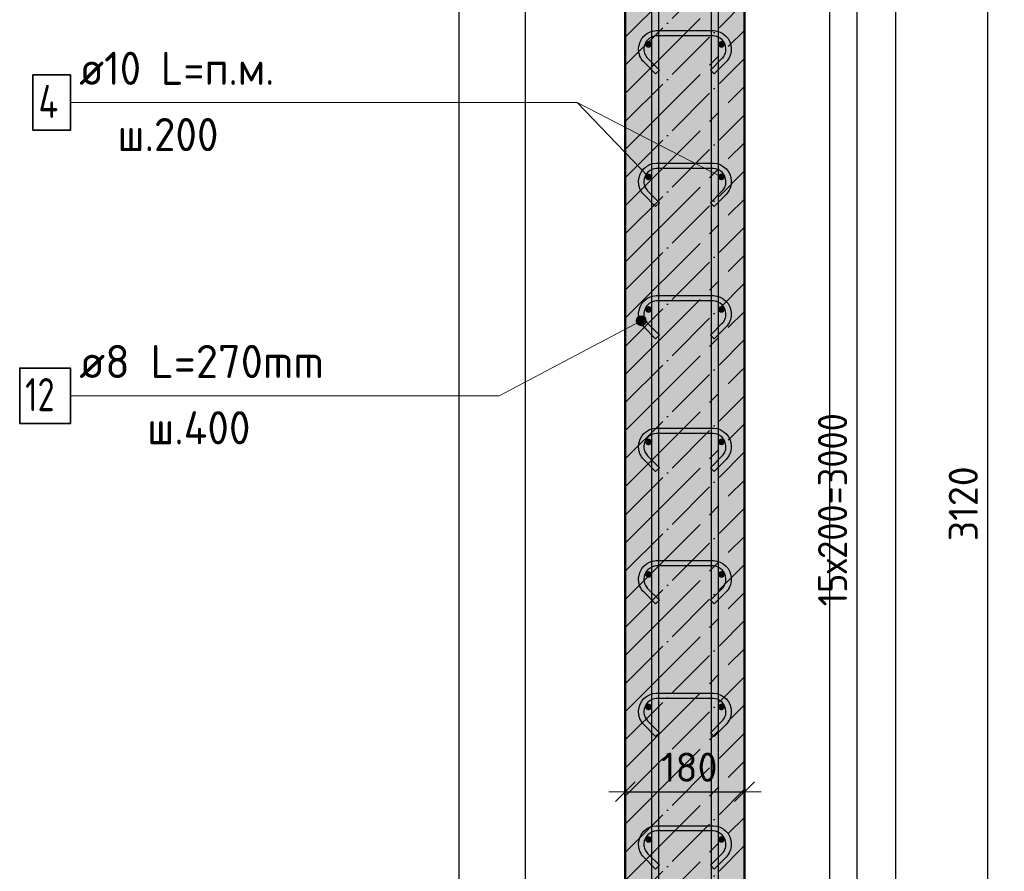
# Model space of a CAD drawing. Header units: millimetres. Extents: x -19950 to 69837, y -2757 to 40090.
# Tile 90 of 136: x 28582 to 30068, y 25726 to 27011. Entities that reach past the tile are written whole.
import ezdxf

# ---------------------------------------------------------------- set-up
doc = ezdxf.new("R2010")
doc.units = ezdxf.units.MM
doc.header["$PDMODE"] = 65
doc.linetypes.add('______11', pattern=[100, 80, -10, 0, -10])
doc.linetypes.add('______5', pattern=[220, 160, -20, 20, -20])
for name, color, linetype, lineweight in [('Standard', 7, 'Continuous', 25), ('Арм.стержн. вертикальными 1', 22, 'Continuous', 35), ('Арм.стержн.горизонт. 1', 180, 'Continuous', 35), ('Размерная линия_ общее', 7, 'Continuous', 13)]:
    doc.layers.add(name, color=color, linetype=linetype, lineweight=lineweight)
doc.layers.add('Арм.стержн.Стяжки', color=7, linetype='Continuous', lineweight=35, true_color=0x501e0f)
doc.styles.add('ISOCPEUR', font='ISOCPEUR')
doc.dimstyles.new('DIMSTYLE_7', dxfattribs={"dimtxt": 44, "dimasz": 50, "dimexe": 0, "dimexo": 0, "dimgap": 22, "dimtad": 2, "dimdec": 0, "dimrnd": 5, "dimzin": 12, "dimdsep": 46, "dimtxsty": 'ISOCPEUR', "dimblk1": 'ALL_ML_STRICH', "dimblk2": 'ALL_ML_STRICH', "dimsah": 1, "dimcen": 0, "dimclrd": 7, "dimclre": 256, "dimclrt": 7, "dimadec": 0, "dimazin": 0, "dimtfac": 1, "dimtdec": 0, "dimtix": 1, "dimtmove": 2, "dimatfit": 3, "dimfxl": 0, "dimtzin": 0, "dimlwd": 0, "dimlwe": -3, "dimarcsym": 0})

# ---------------------------------------------------------------- blocks, each defined once
blk = doc.blocks.new('ALL_ML_STRICH')
at = {"color": 0, "linetype": 'ByBlock', "lineweight": -2}
for p, q in [((-0.3, -0.3), (0.3, 0.3)), ((0, -0.5), (0, 0.5)), ((-1, 0), (0.5, 0))]:
    blk.add_line(p, q, dxfattribs=at)
blk = doc.blocks.new('*D172')
at = {"layer": 'DEFPOINTS', "color": 7, "linetype": 'Continuous', "lineweight": 13, "transparency": 33554687}
for p in [(29496, 25855.8), (29676, 25854.1), (29496, 25845.8)]:
    blk.add_point(p, dxfattribs=at)
at = {"layer": 'Размерная линия_ общее', "color": 253, "linetype": 'Continuous', "lineweight": -2, "true_color": 0xa0a0a0, "transparency": 33554687}
for p, q in [((29496, 25845.8), (29496, 25845.8)), ((29676, 25845.8), (29676, 25845.8))]:
    blk.add_line(p, q, dxfattribs=at)
at = {"layer": 'Размерная линия_ общее', "color": 7, "linetype": 'Continuous', "lineweight": -2, "transparency": 33554687}
blk.add_line((29496, 25845.8), (29676, 25845.8), dxfattribs=at)
at = {"layer": 'Размерная линия_ общее', "color": 7, "linetype": 'Continuous', "lineweight": 13, "transparency": 33554687, "xscale": 50, "yscale": 50, "zscale": 50, "rotation": 180}
blk.add_blockref('ALL_ML_STRICH', (29496, 25845.8), dxfattribs=at)
at = {"layer": 'Размерная линия_ общее', "color": 7, "linetype": 'Continuous', "lineweight": 13, "transparency": 33554687, "xscale": 50, "yscale": 50, "zscale": 50}
blk.add_blockref('ALL_ML_STRICH', (29676, 25845.8), dxfattribs=at)
at = {"layer": 'Размерная линия_ общее', "color": 7, "linetype": 'Continuous', "lineweight": 13, "transparency": 33554687, "insert": (29592.6, 25882.8), "char_height": 44, "width": 132, "attachment_point": 5, "style": 'ISOCPEUR'}
blk.add_mtext('\\A1;{180}', dxfattribs=at)
blk = doc.blocks.new('*D298')
at = {"layer": 'DEFPOINTS', "color": 7, "linetype": 'Continuous', "lineweight": 13, "transparency": 33554687}
for p in [(29676, 27833.7), (29724, 24713.7), (30043.3, 24713.7)]:
    blk.add_point(p, dxfattribs=at)
at = {"layer": 'Размерная линия_ общее', "color": 253, "linetype": 'Continuous', "lineweight": -2, "true_color": 0xa0a0a0, "transparency": 33554687}
for p, q in [((29696, 27833.7), (30043.3, 27833.7)), ((29744, 24713.7), (30043.3, 24713.7))]:
    blk.add_line(p, q, dxfattribs=at)
at = {"layer": 'Размерная линия_ общее', "color": 7, "linetype": 'Continuous', "lineweight": -2, "transparency": 33554687}
blk.add_line((30043.3, 24713.7), (30043.3, 27833.7), dxfattribs=at)
at = {"layer": 'Размерная линия_ общее', "color": 7, "linetype": 'Continuous', "lineweight": 13, "transparency": 33554687, "xscale": 50, "yscale": 50, "zscale": 50}
for p, rotation in [((30043.3, 27833.7), 90), ((30043.3, 24713.7), 270)]:
    blk.add_blockref('ALL_ML_STRICH', p, dxfattribs=dict(at, rotation=rotation))
at = {"layer": 'Размерная линия_ общее', "color": 7, "linetype": 'Continuous', "lineweight": 13, "transparency": 33554687, "insert": (30006.3, 26280.3), "char_height": 44, "width": 176, "attachment_point": 5, "rotation": 90, "style": 'ISOCPEUR'}
blk.add_mtext('\\A1;{3120}', dxfattribs=at)
blk = doc.blocks.new('*D302')
at = {"layer": 'DEFPOINTS', "color": 7, "linetype": 'Continuous', "lineweight": 13, "transparency": 33554687}
for p in [(29641, 27773.7), (29641, 24773.7), (29846, 24773.7)]:
    blk.add_point(p, dxfattribs=at)
at = {"layer": 'Размерная линия_ общее', "color": 253, "linetype": 'Continuous', "lineweight": -2, "true_color": 0xa0a0a0, "transparency": 33554687}
for p, q in [((29661, 27773.7), (29846, 27773.7)), ((29661, 24773.7), (29846, 24773.7))]:
    blk.add_line(p, q, dxfattribs=at)
at = {"layer": 'Размерная линия_ общее', "color": 7, "linetype": 'Continuous', "lineweight": -2, "transparency": 33554687}
blk.add_line((29846, 24773.7), (29846, 27773.7), dxfattribs=at)
at = {"layer": 'Размерная линия_ общее', "color": 7, "linetype": 'Continuous', "lineweight": 13, "transparency": 33554687, "xscale": 50, "yscale": 50, "zscale": 50}
for p, rotation in [((29846, 27773.7), 90), ((29846, 24773.7), 270)]:
    blk.add_blockref('ALL_ML_STRICH', p, dxfattribs=dict(at, rotation=rotation))
at = {"layer": 'Размерная линия_ общее', "color": 7, "linetype": 'Continuous', "lineweight": 13, "transparency": 33554687, "insert": (29787, 26125.7), "char_height": 44, "width": 2.2, "attachment_point": 1, "rotation": 90, "line_spacing_factor": 0.60241, "style": 'ISOCPEUR'}
blk.add_mtext('\\W0.91;15х200=3000', dxfattribs=at)

msp = doc.modelspace()

# ---------------------------------------------------------------- hatches: boundary and pattern name
at = {"layer": 'Standard', "linetype": 'Continuous', "lineweight": -3, "transparency": 33554687}
msp.add_hatch(color=7, dxfattribs=at).paths.add_polyline_path([(29676, 27833.7), (29496, 27833.7), (29496, 24713.7), (29676, 24713.7)])
at = {"layer": 'Арм.стержн.горизонт. 1', "linetype": 'Continuous', "lineweight": 50, "transparency": 33554687}
for points in [[(29536, 26973.7), (29535.7, 26975.6), (29534.6, 26977.2), (29533, 26978.3), (29531, 26978.7), (29529.1, 26978.3), (29527.5, 26977.2), (29526.4, 26975.6), (29526, 26973.7), (29526.4, 26971.8), (29527.5, 26970.1), (29529.1, 26969), (29531, 26968.7), (29533, 26969), (29534.6, 26970.1), (29535.7, 26971.8)], [(29646, 26973.7), (29645.7, 26975.6), (29644.6, 26977.2), (29643, 26978.3), (29641, 26978.7), (29639.1, 26978.3), (29637.5, 26977.2), (29636.4, 26975.6), (29636, 26973.7), (29636.4, 26971.8), (29637.5, 26970.1), (29639.1, 26969), (29641, 26968.7), (29643, 26969), (29644.6, 26970.1), (29645.7, 26971.8)], [(29536, 26773.7), (29535.7, 26775.6), (29534.6, 26777.2), (29533, 26778.3), (29531, 26778.7), (29529.1, 26778.3), (29527.5, 26777.2), (29526.4, 26775.6), (29526, 26773.7), (29526.4, 26771.8), (29527.5, 26770.1), (29529.1, 26769), (29531, 26768.7), (29533, 26769), (29534.6, 26770.1), (29535.7, 26771.8)], [(29646, 26773.7), (29645.7, 26775.6), (29644.6, 26777.2), (29643, 26778.3), (29641, 26778.7), (29639.1, 26778.3), (29637.5, 26777.2), (29636.4, 26775.6), (29636, 26773.7), (29636.4, 26771.8), (29637.5, 26770.1), (29639.1, 26769), (29641, 26768.7), (29643, 26769), (29644.6, 26770.1), (29645.7, 26771.8)], [(29536, 26573.7), (29535.7, 26575.6), (29534.6, 26577.2), (29533, 26578.3), (29531, 26578.7), (29529.1, 26578.3), (29527.5, 26577.2), (29526.4, 26575.6), (29526, 26573.7), (29526.4, 26571.8), (29527.5, 26570.1), (29529.1, 26569), (29531, 26568.7), (29533, 26569), (29534.6, 26570.1), (29535.7, 26571.8)], [(29646, 26573.7), (29645.7, 26575.6), (29644.6, 26577.2), (29643, 26578.3), (29641, 26578.7), (29639.1, 26578.3), (29637.5, 26577.2), (29636.4, 26575.6), (29636, 26573.7), (29636.4, 26571.8), (29637.5, 26570.1), (29639.1, 26569), (29641, 26568.7), (29643, 26569), (29644.6, 26570.1), (29645.7, 26571.8)], [(29536, 26373.7), (29535.7, 26375.6), (29534.6, 26377.2), (29533, 26378.3), (29531, 26378.7), (29529.1, 26378.3), (29527.5, 26377.2), (29526.4, 26375.6), (29526, 26373.7), (29526.4, 26371.8), (29527.5, 26370.1), (29529.1, 26369), (29531, 26368.7), (29533, 26369), (29534.6, 26370.1), (29535.7, 26371.8)], [(29646, 26373.7), (29645.7, 26375.6), (29644.6, 26377.2), (29643, 26378.3), (29641, 26378.7), (29639.1, 26378.3), (29637.5, 26377.2), (29636.4, 26375.6), (29636, 26373.7), (29636.4, 26371.8), (29637.5, 26370.1), (29639.1, 26369), (29641, 26368.7), (29643, 26369), (29644.6, 26370.1), (29645.7, 26371.8)], [(29536, 26173.7), (29535.7, 26175.6), (29534.6, 26177.2), (29533, 26178.3), (29531, 26178.7), (29529.1, 26178.3), (29527.5, 26177.2), (29526.4, 26175.6), (29526, 26173.7), (29526.4, 26171.8), (29527.5, 26170.1), (29529.1, 26169), (29531, 26168.7), (29533, 26169), (29534.6, 26170.1), (29535.7, 26171.8)], [(29646, 26173.7), (29645.7, 26175.6), (29644.6, 26177.2), (29643, 26178.3), (29641, 26178.7), (29639.1, 26178.3), (29637.5, 26177.2), (29636.4, 26175.6), (29636, 26173.7), (29636.4, 26171.8), (29637.5, 26170.1), (29639.1, 26169), (29641, 26168.7), (29643, 26169), (29644.6, 26170.1), (29645.7, 26171.8)], [(29536, 25973.7), (29535.7, 25975.6), (29534.6, 25977.2), (29533, 25978.3), (29531, 25978.7), (29529.1, 25978.3), (29527.5, 25977.2), (29526.4, 25975.6), (29526, 25973.7), (29526.4, 25971.8), (29527.5, 25970.1), (29529.1, 25969), (29531, 25968.7), (29533, 25969), (29534.6, 25970.1), (29535.7, 25971.8)], [(29646, 25973.7), (29645.7, 25975.6), (29644.6, 25977.2), (29643, 25978.3), (29641, 25978.7), (29639.1, 25978.3), (29637.5, 25977.2), (29636.4, 25975.6), (29636, 25973.7), (29636.4, 25971.8), (29637.5, 25970.1), (29639.1, 25969), (29641, 25968.7), (29643, 25969), (29644.6, 25970.1), (29645.7, 25971.8)], [(29536, 25773.7), (29535.7, 25775.6), (29534.6, 25777.2), (29533, 25778.3), (29531, 25778.7), (29529.1, 25778.3), (29527.5, 25777.2), (29526.4, 25775.6), (29526, 25773.7), (29526.4, 25771.8), (29527.5, 25770.1), (29529.1, 25769), (29531, 25768.7), (29533, 25769), (29534.6, 25770.1), (29535.7, 25771.8)], [(29646, 25773.7), (29645.7, 25775.6), (29644.6, 25777.2), (29643, 25778.3), (29641, 25778.7), (29639.1, 25778.3), (29637.5, 25777.2), (29636.4, 25775.6), (29636, 25773.7), (29636.4, 25771.8), (29637.5, 25770.1), (29639.1, 25769), (29641, 25768.7), (29643, 25769), (29644.6, 25770.1), (29645.7, 25771.8)]]:
    msp.add_hatch(color=4, dxfattribs=at).paths.add_polyline_path(points)
at = {"layer": 'Арм.стержн.Стяжки', "linetype": 'Continuous', "lineweight": 13, "transparency": 33554687}
for points in [[(29512.6, 26556.9), (29519.7, 26549.1), (29513.7, 26560.5)], [(29516.1, 26550.3), (29512.6, 26556.9), (29513.4, 26553.1)], [(29512.6, 26556.9), (29516.1, 26550.3), (29519.7, 26549.1)], [(29513.7, 26560.5), (29523.5, 26550), (29516.5, 26563.2)], [(29513.7, 26560.5), (29519.7, 26549.1), (29523.5, 26550)], [(29516.5, 26563.2), (29526.4, 26552.6), (29520.3, 26564)], [(29516.5, 26563.2), (29523.5, 26550), (29526.4, 26552.6)], [(29520.3, 26564), (29526.4, 26552.6), (29527.5, 26556.3)], [(29520.3, 26564), (29527.5, 26556.3), (29524, 26562.9)], [(29524, 26562.9), (29527.5, 26556.3), (29526.7, 26560.1)]]:
    msp.add_hatch(color=7, dxfattribs=at).paths.add_polyline_path(points)

# ---------------------------------------------------------------- linework, layer by layer
at = {"layer": 'Standard', "color": 52, "linetype": 'Continuous', "lineweight": -3, "transparency": 33554687}
for p, q in [((29344.6, 28905), (29344.6, 24578.4)), ((29344.6, 28905), (29344.6, 24578.4)), ((29804.6, 24578.4), (29804.6, 28905)), ((29804.6, 24578.4), (29804.6, 28905))]:
    msp.add_line(p, q, dxfattribs=at)
at = {"layer": 'Standard', "color": 7, "linetype": 'Continuous', "lineweight": 50, "transparency": 33554687}
for p, q in [((29496, 27833.7), (29496, 24713.7)), ((29676, 24713.7), (29676, 27833.7))]:
    msp.add_line(p, q, dxfattribs=at)
at = {"layer": 'Standard', "color": 7, "linetype": '______5', "lineweight": -3, "transparency": 33554687}
for p, q in [((29496, 26984.6), (29676, 27164.6)), ((29496, 26899.8), (29676, 27079.8)), ((29496, 26814.9), (29676, 26994.9)), ((29496, 26730.1), (29676, 26910.1)), ((29496, 26645.2), (29676, 26825.2)), ((29496, 26560.3), (29676, 26740.3)), ((29496, 26475.5), (29676, 26655.5)), ((29496, 26390.6), (29676, 26570.6)), ((29496, 26305.8), (29676, 26485.8)), ((29496, 26220.9), (29676, 26400.9)), ((29496, 26136.1), (29676, 26316.1)), ((29496, 26051.2), (29676, 26231.2)), ((29496, 25966.4), (29676, 26146.4)), ((29496, 25881.5), (29676, 26061.5)), ((29496, 25796.7), (29676, 25976.7)), ((29496, 25711.8), (29676, 25891.8)), ((29496, 25627), (29676, 25807))]:
    msp.add_line(p, q, dxfattribs=at)
at = {"layer": 'Standard', "color": 7, "linetype": '______11', "lineweight": -3, "transparency": 33554687}
for p, q in [((29496, 26942.2), (29676, 27122.2)), ((29496, 26857.3), (29676, 27037.3)), ((29496, 26772.5), (29676, 26952.5)), ((29496, 26687.6), (29676, 26867.6)), ((29496, 26602.8), (29676, 26782.8)), ((29496, 26517.9), (29676, 26697.9)), ((29496, 26433.1), (29676, 26613.1)), ((29496, 26348.2), (29676, 26528.2)), ((29496, 26263.4), (29676, 26443.4)), ((29496, 26178.5), (29676, 26358.5)), ((29496, 26093.7), (29676, 26273.7)), ((29496, 26008.8), (29676, 26188.8)), ((29496, 25924), (29676, 26104)), ((29496, 25839.1), (29676, 26019.1)), ((29496, 25754.2), (29676, 25934.2)), ((29496, 25669.4), (29676, 25849.4)), ((29496, 25584.5), (29676, 25764.5))]:
    msp.add_line(p, q, dxfattribs=at)
at = {"layer": 'Standard', "color": 7, "linetype": 'Continuous', "lineweight": 13, "transparency": 33554687}
msp.add_line((29641, 26773.7), (29423.3, 26885.9), dxfattribs=at)
at = {"layer": 'Standard', "color": 7, "linetype": 'Continuous', "lineweight": 25, "transparency": 33554687}
msp.add_lwpolyline([(29244.6, 24478.4), (29904.6, 24478.4), (29904.6, 29005), (29244.6, 29005), (29244.6, 24478.4)], dxfattribs=at)
at = {"layer": 'Арм.стержн. вертикальными 1', "color": 4, "linetype": 'Continuous', "lineweight": 25, "transparency": 33554687}
for points in [[(29536, 24713.7), (29536, 28843.7), (29546, 28843.7), (29546, 24713.7), (29536, 24713.7)], [(29536, 24713.7), (29536, 28843.7), (29546, 28843.7), (29546, 24713.7), (29536, 24713.7)], [(29626, 24713.7), (29626, 28843.7), (29636, 28843.7), (29636, 24713.7), (29626, 24713.7)], [(29626, 24713.7), (29626, 28843.7), (29636, 28843.7), (29636, 24713.7), (29626, 24713.7)]]:
    msp.add_lwpolyline(points, dxfattribs=at)
at = {"layer": 'Арм.стержн.горизонт. 1', "color": 7, "linetype": 'Continuous', "lineweight": 13, "transparency": 33554687}
for p, q in [((28658.3, 26885.9), (29423.3, 26885.9)), ((29423.3, 26885.9), (29531, 26773.7))]:
    msp.add_line(p, q, dxfattribs=at)
at = {"layer": 'Арм.стержн.горизонт. 1', "color": 7, "linetype": 'Continuous', "lineweight": 35, "transparency": 33554687}
msp.add_lwpolyline([(28601.6, 26844.2), (28658.3, 26844.2), (28658.3, 26927.6), (28601.6, 26927.6), (28601.6, 26844.2)], dxfattribs=at)
at = {"layer": 'Арм.стержн.Стяжки', "color": 7, "linetype": 'Continuous', "lineweight": 13, "transparency": 33554687}
for p, q in [((29305.8, 26443.4), (29520, 26556.6)), ((29513.4, 26553.1), (29513.4, 26553.1)), ((29516.5, 26563.2), (29516.5, 26563.2)), ((29526.7, 26560.1), (29526.7, 26560.1)), ((29523.5, 26550), (29523.5, 26550)), ((28658.3, 26443.4), (29305.8, 26443.4))]:
    msp.add_line(p, q, dxfattribs=at)
at = {"layer": 'Арм.стержн.Стяжки', "color": 40, "linetype": 'Continuous', "lineweight": 25, "transparency": 33554687}
for points in [[(29624.6, 26934.8), (29642.5, 26952.7), (29643.7, 26954.1), (29644.8, 26955.6), (29645.7, 26957.2), (29646.5, 26958.9), (29647.1, 26960.6), (29647.6, 26962.4), (29647.9, 26964.3), (29648, 26966.2), (29648, 26967.3), (29647.5, 26970.9), (29646.3, 26974.6), (29644.5, 26977.9), (29642.2, 26980.7), (29639.4, 26982.9), (29636.1, 26984.8), (29632.4, 26986), (29628.8, 26986.5), (29543.3, 26986.5), (29539.7, 26986), (29536, 26984.8), (29532.6, 26982.9), (29529.9, 26980.7), (29527.6, 26977.9), (29525.8, 26974.6), (29524.5, 26970.9), (29524, 26967.3), (29524, 26966.2), (29524.2, 26964.3), (29524.5, 26962.4), (29524.9, 26960.6), (29525.6, 26958.9), (29526.4, 26957.2), (29527.3, 26955.6), (29528.4, 26954.1), (29529.6, 26952.7), (29547.5, 26934.8), (29541.8, 26929.1), (29523.8, 26947.2), (29522.1, 26949.1), (29520.6, 26951.2), (29519.3, 26953.5), (29518.2, 26955.8), (29517.3, 26958.2), (29516.6, 26960.8), (29516.2, 26963.3), (29516, 26965.9), (29516, 26967.9), (29516.7, 26972.7), (29518.4, 26977.8), (29521, 26982.5), (29524.2, 26986.3), (29528.1, 26989.6), (29532.8, 26992.2), (29537.8, 26993.9), (29542.7, 26994.5), (29629.4, 26994.5), (29634.2, 26993.9), (29639.3, 26992.2), (29644, 26989.6), (29647.9, 26986.3), (29651.1, 26982.5), (29653.7, 26977.8), (29655.4, 26972.7), (29656, 26967.9), (29656, 26965.9), (29655.9, 26963.3), (29655.5, 26960.8), (29654.8, 26958.2), (29653.9, 26955.8), (29652.8, 26953.5), (29651.5, 26951.2), (29650, 26949.1), (29648.3, 26947.2), (29630.3, 26929.1), (29624.6, 26934.8)], [(29624.6, 26734.8), (29642.5, 26752.7), (29643.7, 26754.1), (29644.8, 26755.6), (29645.7, 26757.2), (29646.5, 26758.9), (29647.1, 26760.6), (29647.6, 26762.4), (29647.9, 26764.3), (29648, 26766.2), (29648, 26767.3), (29647.5, 26770.9), (29646.3, 26774.6), (29644.5, 26777.9), (29642.2, 26780.7), (29639.4, 26782.9), (29636.1, 26784.8), (29632.4, 26786), (29628.8, 26786.5), (29543.3, 26786.5), (29539.7, 26786), (29536, 26784.8), (29532.6, 26782.9), (29529.9, 26780.7), (29527.6, 26777.9), (29525.8, 26774.6), (29524.5, 26770.9), (29524, 26767.3), (29524, 26766.2), (29524.2, 26764.3), (29524.5, 26762.4), (29524.9, 26760.6), (29525.6, 26758.9), (29526.4, 26757.2), (29527.3, 26755.6), (29528.4, 26754.1), (29529.6, 26752.7), (29547.5, 26734.8), (29541.8, 26729.1), (29523.8, 26747.2), (29522.1, 26749.1), (29520.6, 26751.2), (29519.3, 26753.5), (29518.2, 26755.8), (29517.3, 26758.2), (29516.6, 26760.8), (29516.2, 26763.3), (29516, 26765.9), (29516, 26767.9), (29516.7, 26772.7), (29518.4, 26777.8), (29521, 26782.5), (29524.2, 26786.3), (29528.1, 26789.6), (29532.8, 26792.2), (29537.8, 26793.9), (29542.7, 26794.5), (29629.4, 26794.5), (29634.2, 26793.9), (29639.3, 26792.2), (29644, 26789.6), (29647.9, 26786.3), (29651.1, 26782.5), (29653.7, 26777.8), (29655.4, 26772.7), (29656, 26767.9), (29656, 26765.9), (29655.9, 26763.3), (29655.5, 26760.8), (29654.8, 26758.2), (29653.9, 26755.8), (29652.8, 26753.5), (29651.5, 26751.2), (29650, 26749.1), (29648.3, 26747.2), (29630.3, 26729.1), (29624.6, 26734.8)], [(29624.6, 26534.8), (29642.5, 26552.7), (29643.7, 26554.1), (29644.8, 26555.6), (29645.7, 26557.2), (29646.5, 26558.9), (29647.1, 26560.6), (29647.6, 26562.4), (29647.9, 26564.3), (29648, 26566.2), (29648, 26567.3), (29647.5, 26570.9), (29646.3, 26574.6), (29644.5, 26577.9), (29642.2, 26580.7), (29639.4, 26582.9), (29636.1, 26584.8), (29632.4, 26586), (29628.8, 26586.5), (29543.3, 26586.5), (29539.7, 26586), (29536, 26584.8), (29532.6, 26582.9), (29529.9, 26580.7), (29527.6, 26577.9), (29525.8, 26574.6), (29524.5, 26570.9), (29524, 26567.3), (29524, 26566.2), (29524.2, 26564.3), (29524.5, 26562.4), (29524.9, 26560.6), (29525.6, 26558.9), (29526.4, 26557.2), (29527.3, 26555.6), (29528.4, 26554.1), (29529.6, 26552.7), (29547.5, 26534.8), (29541.8, 26529.1), (29523.8, 26547.2), (29522.1, 26549.1), (29520.6, 26551.2), (29519.3, 26553.5), (29518.2, 26555.8), (29517.3, 26558.2), (29516.6, 26560.8), (29516.2, 26563.3), (29516, 26565.9), (29516, 26567.9), (29516.7, 26572.7), (29518.4, 26577.8), (29521, 26582.5), (29524.2, 26586.3), (29528.1, 26589.6), (29532.8, 26592.2), (29537.8, 26593.9), (29542.7, 26594.5), (29629.4, 26594.5), (29634.2, 26593.9), (29639.3, 26592.2), (29644, 26589.6), (29647.9, 26586.3), (29651.1, 26582.5), (29653.7, 26577.8), (29655.4, 26572.7), (29656, 26567.9), (29656, 26565.9), (29655.9, 26563.3), (29655.5, 26560.8), (29654.8, 26558.2), (29653.9, 26555.8), (29652.8, 26553.5), (29651.5, 26551.2), (29650, 26549.1), (29648.3, 26547.2), (29630.3, 26529.1), (29624.6, 26534.8)], [(29624.6, 26334.8), (29642.5, 26352.7), (29643.7, 26354.1), (29644.8, 26355.6), (29645.7, 26357.2), (29646.5, 26358.9), (29647.1, 26360.6), (29647.6, 26362.4), (29647.9, 26364.3), (29648, 26366.2), (29648, 26367.3), (29647.5, 26370.9), (29646.3, 26374.6), (29644.5, 26377.9), (29642.2, 26380.7), (29639.4, 26382.9), (29636.1, 26384.8), (29632.4, 26386), (29628.8, 26386.5), (29543.3, 26386.5), (29539.7, 26386), (29536, 26384.8), (29532.6, 26382.9), (29529.9, 26380.7), (29527.6, 26377.9), (29525.8, 26374.6), (29524.5, 26370.9), (29524, 26367.3), (29524, 26366.2), (29524.2, 26364.3), (29524.5, 26362.4), (29524.9, 26360.6), (29525.6, 26358.9), (29526.4, 26357.2), (29527.3, 26355.6), (29528.4, 26354.1), (29529.6, 26352.7), (29547.5, 26334.8), (29541.8, 26329.1), (29523.8, 26347.2), (29522.1, 26349.1), (29520.6, 26351.2), (29519.3, 26353.5), (29518.2, 26355.8), (29517.3, 26358.2), (29516.6, 26360.8), (29516.2, 26363.3), (29516, 26365.9), (29516, 26367.9), (29516.7, 26372.7), (29518.4, 26377.8), (29521, 26382.5), (29524.2, 26386.3), (29528.1, 26389.6), (29532.8, 26392.2), (29537.8, 26393.9), (29542.7, 26394.5), (29629.4, 26394.5), (29634.2, 26393.9), (29639.3, 26392.2), (29644, 26389.6), (29647.9, 26386.3), (29651.1, 26382.5), (29653.7, 26377.8), (29655.4, 26372.7), (29656, 26367.9), (29656, 26365.9), (29655.9, 26363.3), (29655.5, 26360.8), (29654.8, 26358.2), (29653.9, 26355.8), (29652.8, 26353.5), (29651.5, 26351.2), (29650, 26349.1), (29648.3, 26347.2), (29630.3, 26329.1), (29624.6, 26334.8)], [(29624.6, 26134.8), (29642.5, 26152.7), (29643.7, 26154.1), (29644.8, 26155.6), (29645.7, 26157.2), (29646.5, 26158.9), (29647.1, 26160.6), (29647.6, 26162.4), (29647.9, 26164.3), (29648, 26166.2), (29648, 26167.3), (29647.5, 26170.9), (29646.3, 26174.6), (29644.5, 26177.9), (29642.2, 26180.7), (29639.4, 26182.9), (29636.1, 26184.8), (29632.4, 26186), (29628.8, 26186.5), (29543.3, 26186.5), (29539.7, 26186), (29536, 26184.8), (29532.6, 26182.9), (29529.9, 26180.7), (29527.6, 26177.9), (29525.8, 26174.6), (29524.5, 26170.9), (29524, 26167.3), (29524, 26166.2), (29524.2, 26164.3), (29524.5, 26162.4), (29524.9, 26160.6), (29525.6, 26158.9), (29526.4, 26157.2), (29527.3, 26155.6), (29528.4, 26154.1), (29529.6, 26152.7), (29547.5, 26134.8), (29541.8, 26129.1), (29523.8, 26147.2), (29522.1, 26149.1), (29520.6, 26151.2), (29519.3, 26153.5), (29518.2, 26155.8), (29517.3, 26158.2), (29516.6, 26160.8), (29516.2, 26163.3), (29516, 26165.9), (29516, 26167.9), (29516.7, 26172.7), (29518.4, 26177.8), (29521, 26182.5), (29524.2, 26186.3), (29528.1, 26189.6), (29532.8, 26192.2), (29537.8, 26193.9), (29542.7, 26194.5), (29629.4, 26194.5), (29634.2, 26193.9), (29639.3, 26192.2), (29644, 26189.6), (29647.9, 26186.3), (29651.1, 26182.5), (29653.7, 26177.8), (29655.4, 26172.7), (29656, 26167.9), (29656, 26165.9), (29655.9, 26163.3), (29655.5, 26160.8), (29654.8, 26158.2), (29653.9, 26155.8), (29652.8, 26153.5), (29651.5, 26151.2), (29650, 26149.1), (29648.3, 26147.2), (29630.3, 26129.1), (29624.6, 26134.8)], [(29624.6, 25934.8), (29642.5, 25952.7), (29643.7, 25954.1), (29644.8, 25955.6), (29645.7, 25957.2), (29646.5, 25958.9), (29647.1, 25960.6), (29647.6, 25962.4), (29647.9, 25964.3), (29648, 25966.2), (29648, 25967.3), (29647.5, 25970.9), (29646.3, 25974.6), (29644.5, 25977.9), (29642.2, 25980.7), (29639.4, 25982.9), (29636.1, 25984.8), (29632.4, 25986), (29628.8, 25986.5), (29543.3, 25986.5), (29539.7, 25986), (29536, 25984.8), (29532.6, 25982.9), (29529.9, 25980.7), (29527.6, 25977.9), (29525.8, 25974.6), (29524.5, 25970.9), (29524, 25967.3), (29524, 25966.2), (29524.2, 25964.3), (29524.5, 25962.4), (29524.9, 25960.6), (29525.6, 25958.9), (29526.4, 25957.2), (29527.3, 25955.6), (29528.4, 25954.1), (29529.6, 25952.7), (29547.5, 25934.8), (29541.8, 25929.1), (29523.8, 25947.2), (29522.1, 25949.1), (29520.6, 25951.2), (29519.3, 25953.5), (29518.2, 25955.8), (29517.3, 25958.2), (29516.6, 25960.8), (29516.2, 25963.3), (29516, 25965.9), (29516, 25967.9), (29516.7, 25972.7), (29518.4, 25977.8), (29521, 25982.5), (29524.2, 25986.3), (29528.1, 25989.6), (29532.8, 25992.2), (29537.8, 25993.9), (29542.7, 25994.5), (29629.4, 25994.5), (29634.2, 25993.9), (29639.3, 25992.2), (29644, 25989.6), (29647.9, 25986.3), (29651.1, 25982.5), (29653.7, 25977.8), (29655.4, 25972.7), (29656, 25967.9), (29656, 25965.9), (29655.9, 25963.3), (29655.5, 25960.8), (29654.8, 25958.2), (29653.9, 25955.8), (29652.8, 25953.5), (29651.5, 25951.2), (29650, 25949.1), (29648.3, 25947.2), (29630.3, 25929.1), (29624.6, 25934.8)], [(29624.6, 25734.8), (29642.5, 25752.7), (29643.7, 25754.1), (29644.8, 25755.6), (29645.7, 25757.2), (29646.5, 25758.9), (29647.1, 25760.6), (29647.6, 25762.4), (29647.9, 25764.3), (29648, 25766.2), (29648, 25767.3), (29647.5, 25770.9), (29646.3, 25774.6), (29644.5, 25777.9), (29642.2, 25780.7), (29639.4, 25782.9), (29636.1, 25784.8), (29632.4, 25786), (29628.8, 25786.5), (29543.3, 25786.5), (29539.7, 25786), (29536, 25784.8), (29532.6, 25782.9), (29529.9, 25780.7), (29527.6, 25777.9), (29525.8, 25774.6), (29524.5, 25770.9), (29524, 25767.3), (29524, 25766.2), (29524.2, 25764.3), (29524.5, 25762.4), (29524.9, 25760.6), (29525.6, 25758.9), (29526.4, 25757.2), (29527.3, 25755.6), (29528.4, 25754.1), (29529.6, 25752.7), (29547.5, 25734.8), (29541.8, 25729.1), (29523.8, 25747.2), (29522.1, 25749.1), (29520.6, 25751.2), (29519.3, 25753.5), (29518.2, 25755.8), (29517.3, 25758.2), (29516.6, 25760.8), (29516.2, 25763.3), (29516, 25765.9), (29516, 25767.9), (29516.7, 25772.7), (29518.4, 25777.8), (29521, 25782.5), (29524.2, 25786.3), (29528.1, 25789.6), (29532.8, 25792.2), (29537.8, 25793.9), (29542.7, 25794.5), (29629.4, 25794.5), (29634.2, 25793.9), (29639.3, 25792.2), (29644, 25789.6), (29647.9, 25786.3), (29651.1, 25782.5), (29653.7, 25777.8), (29655.4, 25772.7), (29656, 25767.9), (29656, 25765.9), (29655.9, 25763.3), (29655.5, 25760.8), (29654.8, 25758.2), (29653.9, 25755.8), (29652.8, 25753.5), (29651.5, 25751.2), (29650, 25749.1), (29648.3, 25747.2), (29630.3, 25729.1), (29624.6, 25734.8)]]:
    msp.add_lwpolyline(points, dxfattribs=at)
at = {"layer": 'Арм.стержн.Стяжки', "color": 7, "linetype": 'Continuous', "lineweight": 35, "transparency": 33554687}
msp.add_lwpolyline([(28581.6, 26401.7), (28658.3, 26401.7), (28658.3, 26485.1), (28581.6, 26485.1), (28581.6, 26401.7)], dxfattribs=at)
at = {"layer": 'Арм.стержн.Стяжки', "color": 7, "linetype": 'Continuous', "lineweight": 13, "transparency": 33554687}
msp.add_circle((29520, 26556.6), 7.5, dxfattribs=at)

# ---------------------------------------------------------------- texts
at = {"layer": 'Арм.стержн.горизонт. 1', "color": 7, "linetype": 'Continuous', "lineweight": 25, "transparency": 33554687, "char_height": 50, "attachment_point": 7, "style": 'ISOCPEUR'}
for s, insert, width in [('\\W0.94;ø10 L=п.м.', (28671.6, 26912.6), 333.305), ('\\W0.80;4', (28609.9, 26862.6), 59.972), ('\\W0.95;ш.200 ', (28729.1, 26812.6), 218.666)]:
    msp.add_mtext(s, dxfattribs=dict(at, insert=insert, width=width))
at = {"layer": 'Арм.стержн.Стяжки', "color": 7, "linetype": 'Continuous', "lineweight": 25, "transparency": 33554687, "char_height": 50, "attachment_point": 7, "style": 'ISOCPEUR'}
for s, insert, width in [('\\W0.98;ø8 L=270mm ', (28671.6, 26470.1), 429.211), ('\\W0.75;12', (28589.9, 26420.1), 78.714), ('\\W0.95;ш.400 ', (28774.1, 26370.1), 223.706)]:
    msp.add_mtext(s, dxfattribs=dict(at, insert=insert, width=width))

# ---------------------------------------------------------------- dimensions: what is measured, and where the dimension line sits
at = {"layer": 'Размерная линия_ общее', "color": 7, "linetype": 'Continuous', "lineweight": 13, "transparency": 33554687}
dim = msp.add_linear_dim(base=(30043.3, 27833.7), p1=(29744, 24713.7), p2=(29696, 27833.7), angle=90, dimstyle='DIMSTYLE_7', override={"dimpost": '<>', "dimclrd": 7, "dimclre": 253, "dimclrt": 7, "dimlwd": 0, "dimlwe": 65533}, dxfattribs=at)
dim.commit()
dim.dimension.update_dxf_attribs({"geometry": '*D298', "text_midpoint": (30006.3, 26280.3), "dimtype": 160})
dim = msp.add_linear_dim(base=(29846, 27773.7), p1=(29661, 24773.7), p2=(29661, 27773.7), angle=90, text='\\W0.91;15х200=3000', dimstyle='DIMSTYLE_7', override={"dimpost": '<>', "dimclrd": 7, "dimclre": 253, "dimclrt": 7, "dimlwd": 0, "dimlwe": 65533}, dxfattribs=at)
dim.commit()
dim.dimension.update_dxf_attribs({"geometry": '*D302', "text_midpoint": (29824, 26273.7), "dimtype": 160})
dim = msp.add_linear_dim(base=(29676, 25845.8), p1=(29496, 25845.8), p2=(29676, 25845.8), dimstyle='DIMSTYLE_7', override={"dimpost": '<>', "dimclrd": 7, "dimclre": 253, "dimclrt": 7, "dimlwd": 0, "dimlwe": 65533}, dxfattribs=at)
dim.commit()
dim.dimension.update_dxf_attribs({"geometry": '*D172', "text_midpoint": (29592.6, 25882.8), "dimtype": 160})

doc.saveas('drawing.dxf')
